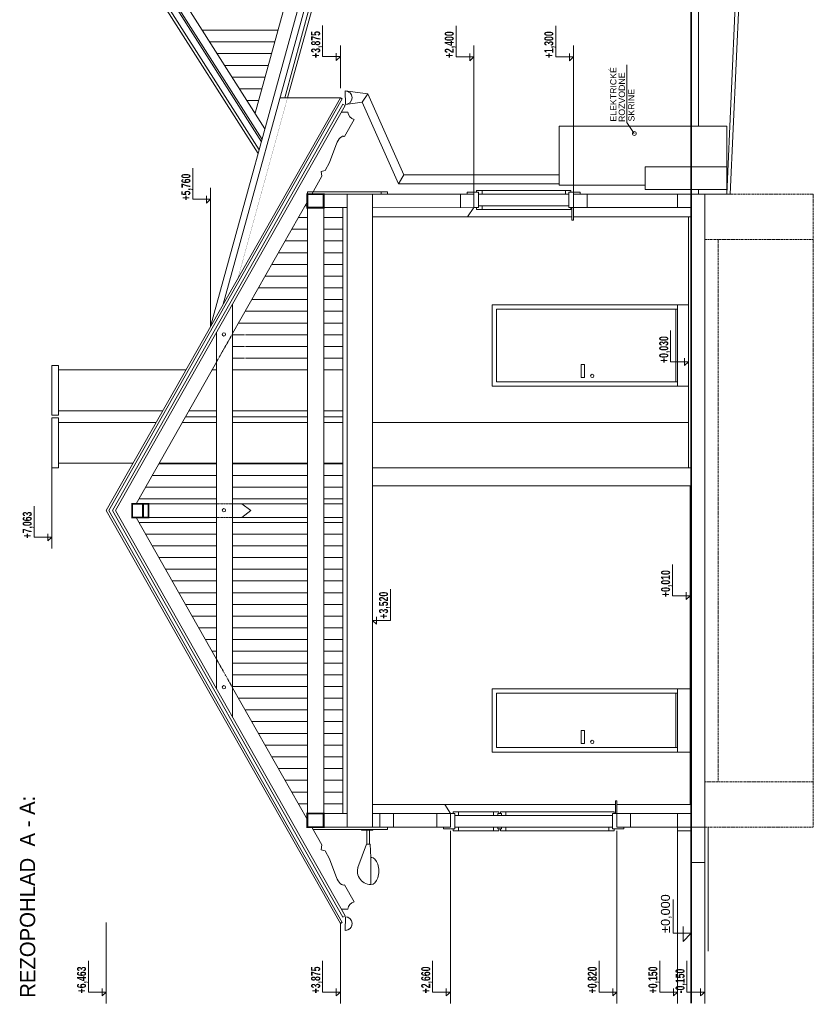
# Model space of a CAD drawing. Header units: millimetres. Extents: x -304119 to 197109, y 7818 to 249585.
# Tile 41 of 42: x 188340 to 197109, y 111395 to 122270. Entities that reach past the tile are written whole.
import ezdxf
from ezdxf.enums import TextEntityAlignment as Align

# ---------------------------------------------------------------- set-up
doc = ezdxf.new("R2010")
doc.units = ezdxf.units.MM
for name, pattern in [('ACAD_ISO12W100', [22, 12, -3, 0.5, -3, 0.5, -3]), ('DASHDOT', [25.4, 12.7, -6.35, 0, -6.35]), ('Dashed', [19.05, 12.7, -6.35]), ('DIVIDE', [31.75, 12.7, -6.35, 0, -6.35, 0, -6.35])]:
    doc.linetypes.add(name, pattern=pattern)
for name, color, linetype, lineweight in [('AE_JESTVUJUCE STRECHA KLIEŠTINA', 252, 'DIVIDE', 5), ('AE_JESTVUJUCE STRECHA KOMIN', 252, 'Continuous', 5), ('AE_JESTVUJUCE STRECHA KROKVA', 252, 'DASHDOT', 5), ('AE_JESTVUJUCE STRECHA OKAPY', 252, 'Continuous', 5), ('AE_JESTVUJUCE STRECHA POMURNICE', 252, 'Continuous', 5), ('AE_JESTVUJUCE STRECHA STLPIKY', 252, 'Continuous', 5), ('AE_JESTVUJUCE STRECHA VAZNICE stredove', 252, 'DASHDOT', 5), ('AE_JESTVUJUCE_Elektroinstalacia', 252, 'Continuous', 5), ('AE_JESTVUJUCE_KOTY', 252, 'Continuous', 5), ('AE_JESTVUJUCE_Okna dvere', 252, 'Continuous', 5), ('AE_JESTVUJUCE_Tenka čiara 1', 252, 'Continuous', 5), ('AE_JESTVUJUCE_Tenka čiara 2', 252, 'Continuous', 5), ('AE_JESTVUJUCE_Tenka čiarkovana', 252, 'Dashed', 5), ('AE_JESTVUJUCE_Šrafy', 252, 'Continuous', 5), ('Level 1', 252, 'Continuous', 5), ('PREKLAD', 252, 'ACAD_ISO12W100', 5)]:
    doc.layers.add(name, color=color, linetype=linetype, lineweight=lineweight)
doc.styles.add('ARIAL', font='arial.ttf')
doc.styles.add('Style-T01010', font='T01010.shx')
doc.styles.add('STYLE2', font='romans.shx', dxfattribs={"width": 0.6})

msp = doc.modelspace()

# ---------------------------------------------------------------- linework, layer by layer
at = {"color": 252, "lineweight": 5, "ltscale": 0.9}
for p, q in [((196152.24326, 120344.15681), (196436.11946, 126543.65681)), ((192404.44034, 120369.15681), (191581.44054, 120369.15681)), ((192404.44034, 120344.15681), (192404.44034, 120369.15681)), ((193284.44034, 120344.15681), (192404.44034, 120344.15681)), ((193359.39307, 120344.15681), (193359.44034, 120344.15681)), ((194459.44034, 120344.15681), (196192.28517, 120344.15681)), ((193288.2444, 120094.15681), (193359.39307, 120194.22764)), ((192239.44034, 120094.15681), (193288.2444, 120094.15681)), ((192239.44034, 117321.65681), (192239.44034, 120094.15681)), ((194459.44034, 120094.15681), (195729.44034, 120094.15681)), ((195729.44034, 117321.65681), (195729.44034, 120094.15681)), ((192239.44034, 117321.65681), (195729.44034, 117321.65681)), ((192239.44034, 113601.65681), (192239.44034, 117121.65681)), ((192239.44034, 117121.65681), (195749.44034, 117121.65681)), ((195749.44034, 113601.65681), (195749.44034, 117121.65681)), ((192239.44034, 113601.65681), (193038.41211, 113601.65681)), ((193099.44034, 113501.65681), (193038.41211, 113601.65681)), ((194939.44034, 113601.65681), (195749.44034, 113601.65681)), ((191719.44034, 113351.65681), (193099.44034, 113351.65681)), ((194939.44034, 113351.65681), (195609.44034, 113351.65681)), ((195609.44034, 113351.65681), (195609.44034, 113311.65681)), ((195609.44034, 113311.65681), (195759.44034, 113311.65681)), ((195759.44034, 113311.65681), (195759.44034, 112961.65681)), ((195759.44034, 112961.65681), (195909.44034, 112961.65681)), ((195909.44034, 111982.41771), (195909.44034, 112961.65681))]:
    msp.add_line(p, q, dxfattribs=at)
for points in [[(191581.44054, 120369.15681), (191519.44034, 120369.15681), (191519.44034, 120193.65681), (191909.44034, 120194.15681), (191909.44034, 113501.65681), (191519.44034, 113501.65681), (191519.44034, 113351.65681), (191719.44034, 113351.65681)], [(193359.44034, 120194.22767), (193359.39307, 120344.15681), (193284.44034, 120344.22767)], [(194459.44034, 120094.15681), (194459.44034, 120344.15681)], [(194939.44034, 113351.65681), (194939.44034, 113601.65681)], [(193099.44034, 113351.65681), (193099.44034, 113501.58596)]]:
    msp.add_lwpolyline(points, dxfattribs=at)
msp.add_lwpolyline([(189763.481, 116772.65681), (189763.481, 116922.65681), (189583.481, 116922.65681), (189583.481, 116772.65681)], close=True, dxfattribs=at)
at = {"layer": 'AE_JESTVUJUCE STRECHA KLIEŠTINA', "color": 252, "linetype": 'Continuous', "lineweight": 5, "ltscale": 0.9, "const_width": 1}
msp.add_lwpolyline([(190513.481, 114884.25196), (190693.481, 114566.99328), (190693.481, 119128.32035), (190513.481, 118811.06167)], close=True, dxfattribs=at)
at = {"layer": 'AE_JESTVUJUCE STRECHA KOMIN', "color": 252, "lineweight": 5, "ltscale": 0.9, "const_width": 3}
for points in [[(188771.04647, 117951.65681), (189922.41232, 117951.65681), (190177.72448, 118401.65681), (188771.04647, 118401.65681)], [(190513.481, 117951.65681), (190513.481, 118401.65681), (190465.15902, 118401.65681), (190209.84685, 117951.65681)], [(190693.481, 117951.65681), (191519.44034, 117951.65681), (191519.44034, 118401.65681), (190693.481, 118401.65681)], [(191699.44034, 117951.65681), (191909.44034, 117951.65681), (191909.44034, 118401.65681), (191699.44034, 118401.65681)], [(188771.04647, 117371.65681), (188771.04647, 117821.65681), (189848.65547, 117821.65681), (189593.3433, 117371.65681)], [(189880.77784, 117371.65681), (190136.09, 117821.65681), (190513.481, 117821.65681), (190513.481, 117371.65681)], [(190693.481, 117371.65681), (190693.481, 117821.65681), (191519.44034, 117821.65681), (191519.44034, 117371.65681)], [(191699.44034, 117371.65681), (191699.44034, 117821.65681), (191909.44034, 117821.65681), (191909.44034, 117371.65681)]]:
    msp.add_lwpolyline(points, close=True, dxfattribs=at)
at = {"layer": 'AE_JESTVUJUCE STRECHA KROKVA', "color": 252, "linetype": 'Continuous', "lineweight": 5, "ltscale": 0.9, "const_width": 2}
for points in [[(190451.75954, 118884.65681), (190751.33716, 119412.67681), (191300.0491, 121408.01884), (191563.09166, 122364.54964), (191547.95003, 122364.54964), (191547.95003, 122424.54964), (191547.95003, 122484.54964), (191596.09123, 122484.54964), (192654.58197, 126333.65681), (192639.44034, 126333.65681), (192639.44034, 126391.73773), (192639.44034, 126453.65681), (192687.58154, 126453.65681), (193001.88317, 127596.58665), (192972.95698, 127604.54125), (192921.10086, 127604.54125), (192930.73823, 127639.5867), (192863.24379, 127658.14743)], [(190985.84493, 120831.1539), (191050.2484, 121065.35138), (190276.10702, 122283.00681), (189538.20764, 123443.65681), (189490.52535, 123443.65681), (189490.52535, 123518.65681), (189277.22757, 123518.65681)]]:
    msp.add_lwpolyline(points, close=True, dxfattribs=at)
for points in [[(189583.481, 116847.65681), (189583.481, 116922.65681), (189626.03303, 116922.65681), (190513.481, 118486.82665), (190693.481, 118804.08532), (191520.42637, 120261.6164), (191520.42637, 120343.65681), (191567.2992, 120344.23202), (191678.82624, 120540.8038), (191671.36942, 120594.47361), (191715.83643, 120606.03605), (191763.37381, 120692.79502), (191840.16077, 120900.27237, -0.2910546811), (191927.65167, 120979.37061), (192034.59071, 121167.85583, -0.2971453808), (191966.32239, 121249.09282), (191896.72326, 121249.09282), (190693.481, 119128.32035), (190513.481, 118811.06167), (189399.5229, 116847.65681)], [(191896.72326, 112446.22081), (191966.32239, 112446.22081, -0.2971453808), (192034.59071, 112527.4578), (191927.65167, 112715.94302, -0.3705513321), (191843.49464, 112786.03319), (191763.37381, 113002.51861), (191715.83643, 113089.27758), (191671.36942, 113100.84002), (191678.82624, 113154.50983), (191567.2992, 113351.08161), (191519.44034, 113351.65681), (191519.44034, 113435.43516), (190693.481, 114891.22831), (190513.481, 115208.48698), (189626.03303, 116772.65681), (189583.481, 116772.65681), (189583.481, 116847.65681), (189399.5229, 116847.65681), (190513.481, 114884.25196), (190693.481, 114566.99328)]]:
    msp.add_lwpolyline(points, format="xyb", close=True, dxfattribs=at)
at = {"layer": 'AE_JESTVUJUCE STRECHA OKAPY', "color": 252, "lineweight": 5, "ltscale": 0.9, "const_width": 5}
for points in [[(191938.75905, 121333.73714, 0.9999155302), (191936.95706, 121483.66776)], [(191936.95732, 112211.66753, 1.000287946), (191938.7595, 112361.61337)]]:
    msp.add_lwpolyline(points, format="xyb", dxfattribs=at)
at = {"layer": 'AE_JESTVUJUCE STRECHA OKAPY', "color": 252, "lineweight": 5, "ltscale": 0.9}
for points in [[(191938.75905, 121333.73714), (191936.95706, 121483.66776, -0.4177382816), (192012.82239, 121408.68797, -0.4109731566)], [(191936.95732, 112211.66753), (191938.7595, 112361.61337, -0.4109036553), (192012.85841, 112286.64045, -0.417937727)]]:
    msp.add_lwpolyline(points, format="xyb", close=True, dxfattribs=at)
for points in [[(191939.25648, 121333.74481), (192126.26517, 121358.67318), (192188.40409, 121452.02875), (191936.95706, 121483.66776)], [(192188.40409, 121452.02875), (192126.26517, 121358.67318), (192524.51713, 120456.37496), (192583.72336, 120556.37496)], [(192524.51713, 120456.37496), (194302.24326, 120456.37496), (194302.24326, 120556.37496), (192583.72336, 120556.37496)]]:
    msp.add_lwpolyline(points, close=True, dxfattribs=at)
at = {"layer": 'AE_JESTVUJUCE STRECHA POMURNICE', "color": 252, "lineweight": 5, "ltscale": 0.9}
for points, const_width in [([(191519.44034, 120193.65681), (191699.44034, 120193.65681), (191699.44034, 120343.65681), (191519.44034, 120343.65681)], 20), ([(191699.44034, 113500.71967), (191699.44034, 120194.15681), (191519.44034, 120193.65681), (191519.44034, 113501.65681)], 1), ([(191519.44034, 113351.65681), (191699.44034, 113351.65681), (191699.44034, 113501.65681), (191519.44034, 113501.65681)], 20)]:
    msp.add_lwpolyline(points, close=True, dxfattribs=dict(at, const_width=const_width))
at = {"layer": 'AE_JESTVUJUCE STRECHA STLPIKY', "color": 252, "lineweight": 5, "const_width": 5}
msp.add_lwpolyline([(191519.44034, 116772.65681), (189763.481, 116772.65681), (189763.481, 116922.65681), (191519.44034, 116922.65681), (191519.44034, 116772.65681), (190793.481, 116772.65681), (190893.481, 116847.65681), (190793.481, 116922.65681)], dxfattribs=at)
msp.add_lwpolyline([(191909.44034, 116772.65681), (191909.44034, 116922.65681), (191699.44034, 116922.65681), (191699.44034, 116772.65681)], close=True, dxfattribs=at)
at = {"layer": 'AE_JESTVUJUCE STRECHA VAZNICE stredove', "color": 252, "linetype": 'Continuous', "lineweight": 5, "ltscale": 0.9, "const_width": 20}
for points in [[(189583.481, 116772.65681), (189763.481, 116772.65681), (189763.481, 116922.65681), (189583.481, 116922.65681)], [(189583.481, 116772.65681), (189703.481, 116772.65681), (189703.481, 116922.65681), (189583.481, 116922.65681)]]:
    msp.add_lwpolyline(points, close=True, dxfattribs=at)
at = {"layer": 'AE_JESTVUJUCE_Elektroinstalacia', "color": 252, "lineweight": 5, "ltscale": 0.9}
for p, q in [((195049.75682, 121134.62085), (195049.75682, 121771.51544)), ((196152.24326, 121094.15681), (194302.24326, 121094.15681)), ((194302.24326, 121094.15681), (194302.24326, 120444.15681)), ((195131.58446, 121013.39471), (195049.75682, 121134.62085)), ((196152.24326, 120344.15681), (196152.24326, 121094.15681)), ((195252.24326, 120644.15681), (195252.24326, 120394.15681)), ((195252.24326, 120644.15681), (196152.24326, 120644.15681)), ((195252.24326, 120444.15681), (194302.24326, 120444.15681)), ((195252.24326, 120394.15681), (196152.24326, 120394.15681)), ((192177.56253, 113161.81776), (192177.56253, 113317.65188)), ((192206.68042, 113161.81776), (192206.68042, 113317.65188)), ((192076.20379, 112904.34163), (192172.34362, 113161.81776)), ((192172.34362, 113161.81776), (192214.37121, 113161.81776)), ((192221.59071, 113017.42761), (192214.37121, 113161.81776)), ((192221.59071, 113017.42761), (192221.59071, 112717.42761))]:
    msp.add_line(p, q, dxfattribs=at)
msp.add_lwpolyline([(192115.4866, 113326.65681), (192115.4866, 113317.65188), (192242.48489, 113317.65188), (192242.48489, 113326.65681)], close=True, dxfattribs=at)
msp.add_circle((195131.58446, 121013.39471), 21.18806, dxfattribs=at)
msp.add_arc((192221.59071, 112867.42761), 150, 153.29588561, 270, dxfattribs=at)
at = {"layer": 'AE_JESTVUJUCE_Elektroinstalacia', "color": 252, "lineweight": 5, "ltscale": 0.9, "extrusion": (0, 0, -1)}
for end_param in [3.593415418, 6.2831853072]:
    msp.add_ellipse((192221.59071, 112867.42761), major_axis=(0, -150), ratio=0.5867902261, start_param=3.1415926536, end_param=end_param, dxfattribs=at)
at = {"layer": 'AE_JESTVUJUCE_KOTY', "color": 252, "lineweight": 5, "ltscale": 100}
for p, q in [((191686.61435, 121861.90356), (191686.61435, 122205.91398)), ((193162.63954, 121859.28995), (193162.63954, 122203.30038)), ((194262.63954, 121859.28995), (194262.63954, 122203.30038)), ((191883.41515, 121986.90356), (191883.41515, 121736.90356)), ((193359.44034, 121984.28995), (193359.44034, 121734.28995)), ((194459.44034, 121984.28995), (194459.44034, 121734.28995)), ((191883.41515, 121861.90356), (191686.61435, 121861.90356)), ((191838.36091, 121820.00819), (191838.36091, 121899.93851)), ((191883.41515, 121861.90356), (191838.36091, 121820.00819)), ((193359.44034, 121859.28995), (193162.63954, 121859.28995)), ((193314.3861, 121817.39458), (193314.3861, 121897.3249)), ((193359.44034, 121859.28995), (193314.3861, 121817.39458)), ((194459.44034, 121859.28995), (194262.63954, 121859.28995)), ((194414.3861, 121817.39458), (194414.3861, 121897.3249)), ((194459.44034, 121859.28995), (194414.3861, 121817.39458)), ((190252.64096, 120287.11209), (190252.64096, 120631.12252)), ((190449.44176, 120412.11209), (190449.44176, 120162.11209)), ((190449.44176, 120287.11209), (190252.64096, 120287.11209)), ((190404.38752, 120245.21672), (190404.38752, 120325.14704)), ((190449.44176, 120287.11209), (190404.38752, 120245.21672)), ((195532.63954, 118492.06433), (195532.63954, 118836.07475)), ((195729.44034, 118617.06433), (195729.44034, 118367.06433)), ((195729.44034, 118492.06433), (195532.63954, 118492.06433)), ((195684.3861, 118450.16895), (195684.3861, 118530.09928)), ((195729.44034, 118492.06433), (195684.3861, 118450.16895)), ((188499.24567, 116554.27402), (188499.24567, 116898.28444)), ((188650.99223, 116512.37865), (188650.99223, 116592.30897)), ((188696.04647, 116679.27402), (188696.04647, 116429.27402)), ((188696.04647, 116554.27402), (188499.24567, 116554.27402)), ((188696.04647, 116554.27402), (188650.99223, 116512.37865)), ((195552.63954, 115907.52859), (195552.63954, 116251.53901)), ((192436.24114, 115635.09785), (192436.24114, 115979.10828)), ((195704.3861, 115865.63322), (195704.3861, 115945.56354)), ((195749.44034, 116032.52859), (195749.44034, 115782.52859)), ((195749.44034, 115907.52859), (195552.63954, 115907.52859)), ((195749.44034, 115907.52859), (195704.3861, 115865.63322)), ((192239.44034, 115760.09785), (192239.44034, 115510.09785)), ((192239.44034, 115635.09785), (192436.24114, 115635.09785)), ((192239.44034, 115635.09785), (192284.49458, 115593.20248)), ((192284.49458, 115593.20248), (192284.49458, 115673.1328)), ((189099.24567, 111529.75862), (189099.24567, 111873.76904)), ((191686.61435, 111529.75862), (191686.61435, 111873.76904)), ((192902.63954, 111529.75862), (192902.63954, 111873.76904)), ((194742.63954, 111529.75862), (194742.63954, 111873.76904)), ((195412.63954, 111529.75862), (195412.63954, 111873.76904)), ((195712.63954, 111529.75862), (195712.63954, 111873.76904)), ((189296.04647, 111654.75862), (189296.04647, 111404.75862)), ((191883.41515, 111654.75862), (191883.41515, 111404.75862)), ((193099.44034, 111654.75862), (193099.44034, 111404.75862)), ((194939.44034, 111654.75862), (194939.44034, 111404.75862)), ((195609.44034, 111654.75862), (195609.44034, 111404.75862)), ((195909.44034, 111654.75862), (195909.44034, 111404.75862)), ((189296.04647, 111529.75862), (189099.24567, 111529.75862)), ((189250.99223, 111487.86324), (189250.99223, 111567.79357)), ((189296.04647, 111529.75862), (189250.99223, 111487.86324)), ((191883.41515, 111529.75862), (191686.61435, 111529.75862)), ((191838.36091, 111487.86324), (191838.36091, 111567.79357)), ((191883.41515, 111529.75862), (191838.36091, 111487.86324)), ((193099.44034, 111529.75862), (192902.63954, 111529.75862)), ((193054.3861, 111487.86324), (193054.3861, 111567.79357)), ((193099.44034, 111529.75862), (193054.3861, 111487.86324)), ((194939.44034, 111529.75862), (194742.63954, 111529.75862)), ((194894.3861, 111487.86324), (194894.3861, 111567.79357)), ((194939.44034, 111529.75862), (194894.3861, 111487.86324)), ((195609.44034, 111529.75862), (195412.63954, 111529.75862)), ((195564.3861, 111487.86324), (195564.3861, 111567.79357)), ((195609.44034, 111529.75862), (195564.3861, 111487.86324)), ((195909.44034, 111529.75862), (195712.63954, 111529.75862)), ((195864.3861, 111487.86324), (195864.3861, 111567.79357)), ((195909.44034, 111529.75862), (195864.3861, 111487.86324))]:
    msp.add_line(p, q, dxfattribs=at)
at = {"layer": 'AE_JESTVUJUCE_KOTY', "color": 252, "linetype": 'DASHDOT', "lineweight": 5, "ltscale": 3, "const_width": 20}
msp.add_lwpolyline([(195759.44034, 131171.87119), (195759.44034, 111404.75862)], dxfattribs=at)
at = {"layer": 'AE_JESTVUJUCE_KOTY', "color": 252, "linetype": 'Dashed', "lineweight": 5, "ltscale": 0.5}
for points in [[(191883.41515, 121514.28995), (191883.41515, 121736.90356)], [(193359.44034, 120344.15681), (193359.44034, 121734.28995)], [(194459.44034, 120344.15681), (194459.44034, 121734.28995)], [(190449.44176, 118880.57161), (190449.44176, 120162.11209)], [(188696.04647, 117321.65681), (188696.04647, 116429.27402)], [(193099.44034, 113311.65681), (193099.44034, 111404.75862)], [(194939.44034, 113311.65681), (194939.44034, 111404.75862)], [(195609.44034, 113311.65681), (195609.44034, 111404.75862)], [(189296.04647, 112297.14141), (189296.04647, 111404.75862)], [(191883.41515, 112297.14141), (191883.41515, 111404.75862)], [(195909.44034, 112229.71116), (195909.44034, 111404.75862)]]:
    msp.add_lwpolyline(points, dxfattribs=at)
at = {"layer": 'AE_JESTVUJUCE_Okna dvere', "color": 252, "lineweight": 5, "ltscale": 0.9}
for p, q in [((193284.44034, 120344.22767), (193284.44034, 120364.22767)), ((193284.44034, 120364.22767), (193389.44034, 120364.22767)), ((193389.44034, 120364.22767), (193389.44034, 120384.22767)), ((193389.44034, 120384.22767), (194429.44034, 120384.15681)), ((193409.44034, 120364.22767), (193389.44034, 120364.22767)), ((193409.44034, 120344.22767), (193409.44034, 120364.22767)), ((194409.44034, 120344.15681), (193409.44034, 120344.22767)), ((193409.44034, 120344.22767), (193409.44034, 120194.22767)), ((193449.44034, 120344.22767), (193449.44034, 120384.22767)), ((194369.44034, 120344.15681), (194369.44034, 120384.15681)), ((194409.44034, 120344.15681), (194409.44034, 120364.15681)), ((194409.44034, 120364.15681), (194429.44034, 120364.15681)), ((194409.44034, 120344.15681), (194409.44034, 120194.15681)), ((194429.44034, 120364.15681), (194429.44034, 120384.15681)), ((194429.44034, 120364.15681), (194534.44034, 120364.15681)), ((194534.44034, 120344.15681), (194534.44034, 120364.15681)), ((193359.44034, 120194.22767), (193409.44034, 120194.22767)), ((193389.44034, 120194.22767), (193389.44034, 120174.22767)), ((193389.44034, 120174.22767), (194429.44034, 120174.15681)), ((193409.44034, 120214.22767), (194409.44034, 120214.15681)), ((193449.44034, 120174.22767), (193449.44034, 120214.22767)), ((194409.44034, 120194.15681), (194459.44034, 120194.15681)), ((194429.44034, 120194.15681), (194429.44034, 120174.15681)), ((194442.63706, 120194.15681), (194442.63706, 120054.22767)), ((194459.44034, 120094.15681), (194459.44034, 120054.22767)), ((194442.63706, 120054.22767), (194459.44034, 120054.22767)), ((194922.63706, 113501.65681), (194922.63706, 113641.58596)), ((194922.63706, 113641.58596), (194939.44034, 113641.58596)), ((194939.44034, 113601.65681), (194939.44034, 113641.58596)), ((193099.44034, 113501.65681), (193149.44034, 113501.65681)), ((193129.44034, 113501.65681), (193129.44034, 113521.65681)), ((193129.44034, 113521.65681), (193634.99676, 113521.65681)), ((193149.44034, 113351.65681), (193149.44034, 113501.65681)), ((193149.44034, 113481.65681), (194889.44034, 113481.65681)), ((193189.44034, 113521.65681), (193189.44034, 113481.65681)), ((193574.99676, 113481.65681), (193574.99676, 113521.65681)), ((193663.44034, 113501.65681), (193623.44034, 113501.65681)), ((193623.44034, 113501.65681), (193623.44034, 113481.65681)), ((193634.99676, 113501.65681), (193634.99676, 113521.65681)), ((193651.88392, 113501.65681), (193651.88392, 113521.65681)), ((193651.88392, 113521.65681), (194909.44034, 113521.65681)), ((193663.44034, 113501.65681), (193663.44034, 113481.65681)), ((193711.88392, 113481.65681), (193711.88392, 113521.65681)), ((194889.44034, 113351.65681), (194889.44034, 113501.65681)), ((194889.44034, 113501.65681), (194939.44034, 113501.65681)), ((194909.44034, 113501.65681), (194909.44034, 113521.65681)), ((193024.44034, 113351.65681), (193024.44034, 113331.65681)), ((193024.44034, 113331.65681), (193129.44034, 113331.65681)), ((193129.44034, 113331.65681), (193129.44034, 113311.65681)), ((193149.44034, 113331.65681), (193129.44034, 113331.65681)), ((194889.44034, 113351.65681), (193149.44034, 113351.65681)), ((193149.44034, 113351.65681), (193149.44034, 113331.65681)), ((193189.44034, 113351.65681), (193189.44034, 113311.65681)), ((193574.99676, 113351.65681), (193574.99676, 113311.65681)), ((193623.44034, 113331.65681), (193623.44034, 113351.65681)), ((193663.44034, 113331.65681), (193623.44034, 113331.65681)), ((193634.99676, 113331.65681), (193634.99676, 113311.65681)), ((193651.88392, 113331.65681), (193651.88392, 113311.65681)), ((193663.44034, 113331.65681), (193663.44034, 113351.65681)), ((193711.88392, 113351.65681), (193711.88392, 113311.65681)), ((194849.44034, 113351.65681), (194849.44034, 113311.65681)), ((194889.44034, 113351.65681), (194889.44034, 113331.65681)), ((194889.44034, 113331.65681), (194909.44034, 113331.65681)), ((194909.44034, 113331.65681), (194909.44034, 113311.65681)), ((194909.44034, 113331.65681), (195014.44034, 113331.65681)), ((195014.44034, 113351.65681), (195014.44034, 113331.65681)), ((193129.44034, 113311.65681), (193634.99676, 113311.65681)), ((193651.88392, 113311.65681), (194909.44034, 113311.65681))]:
    msp.add_line(p, q, dxfattribs=at)
at = {"layer": 'AE_JESTVUJUCE_Tenka čiara 1', "color": 252, "lineweight": 5, "ltscale": 0.9}
for p, q in [((191194.00139, 122153.80681), (190358.24772, 122153.80681)), ((191158.4306, 122024.45681), (190440.48378, 122024.45681)), ((191122.85981, 121895.10681), (190522.71984, 121895.10681)), ((191087.28902, 121765.75681), (190604.9559, 121765.75681)), ((191051.71824, 121636.40681), (190687.19196, 121636.40681)), ((191016.14745, 121507.05681), (190769.42803, 121507.05681)), ((190980.57666, 121377.70681), (190851.66409, 121377.70681)), ((190945.00587, 121248.35681), (190933.90015, 121248.35681)), ((191699.44034, 120343.65681), (192404.44034, 120344.15681)), ((192334.44034, 120344.15681), (192334.44034, 120369.15681)), ((191493.78337, 120214.65681), (191519.44034, 120214.65681)), ((191420.3102, 120085.15681), (191424.57332, 120085.15681)), ((191420.3102, 120085.15681), (191519.44034, 120085.15681)), ((191699.76461, 120085.15681), (191909.44034, 120085.15681)), ((191346.83703, 119955.65681), (191519.44034, 119955.65681)), ((191699.44034, 119955.65681), (191909.44034, 119955.65681)), ((191273.36386, 119826.15681), (191519.44034, 119826.15681)), ((191699.44034, 119826.15681), (191909.44034, 119826.15681)), ((191199.89069, 119696.65681), (191519.44034, 119696.65681)), ((191699.44034, 119696.65681), (191909.44034, 119696.65681)), ((191126.41753, 119567.15681), (191519.44034, 119567.15681)), ((191699.44034, 119567.15681), (191909.44034, 119567.15681)), ((191052.94436, 119437.65681), (191519.44034, 119437.65681)), ((191699.44034, 119437.65681), (191909.44034, 119437.65681)), ((190979.47119, 119308.15681), (191519.44034, 119308.15681)), ((191699.44034, 119308.15681), (191909.44034, 119308.15681)), ((190905.99802, 119178.65681), (191519.44034, 119178.65681)), ((191699.44034, 119178.65681), (191909.44034, 119178.65681)), ((190832.52486, 119049.15681), (191519.44034, 119049.15681)), ((191699.44034, 119049.15681), (191909.44034, 119049.15681)), ((190759.05169, 118919.65681), (191519.44034, 118919.65681)), ((191699.44034, 118919.65681), (191909.44034, 118919.65681)), ((190693.481, 118790.15681), (190825.68554, 118790.15681)), ((190835.68554, 118790.15681), (191519.44034, 118790.15681)), ((191699.44034, 118790.15681), (191909.44034, 118790.15681)), ((190693.481, 118660.65681), (190825.68554, 118660.65681)), ((190835.68554, 118660.65681), (191519.44034, 118660.65681)), ((191699.44034, 118660.65681), (191909.44034, 118660.65681)), ((190693.481, 118531.15681), (190825.68554, 118531.15681)), ((190835.68554, 118531.15681), (191519.44034, 118531.15681)), ((191699.44034, 118531.15681), (191909.44034, 118531.15681)), ((190465.15902, 118401.65681), (190513.481, 118401.65681)), ((190693.481, 118401.65681), (190825.68554, 118401.65681)), ((190835.68554, 118401.65681), (191519.44034, 118401.65681)), ((191699.44034, 118401.65681), (191909.44034, 118401.65681)), ((190171.26635, 117883.65681), (190513.481, 117883.65681)), ((190693.481, 117883.65681), (191519.44034, 117883.65681)), ((191699.44034, 117883.65681), (191909.44034, 117883.65681)), ((189877.37368, 117365.65681), (190513.481, 117365.65681)), ((190693.481, 117365.65681), (191519.44034, 117365.65681)), ((191699.44034, 117365.65681), (191909.44034, 117365.65681)), ((189803.90051, 117236.15681), (190513.481, 117236.15681)), ((190693.481, 117236.15681), (191519.44034, 117236.15681)), ((191699.44034, 117236.15681), (191909.44034, 117236.15681)), ((189730.42734, 117106.65681), (190513.481, 117106.65681)), ((190693.481, 117106.65681), (191519.44034, 117106.65681)), ((191699.44034, 117106.65681), (191909.44034, 117106.65681)), ((189656.95417, 116977.15681), (190513.481, 116977.15681)), ((190693.481, 116977.15681), (191519.44034, 116977.15681)), ((191699.44034, 116977.15681), (191909.44034, 116977.15681)), ((189656.95417, 116718.15681), (190513.481, 116718.15681)), ((190693.481, 116718.15681), (191519.44034, 116718.15681)), ((191699.44034, 116718.15681), (191909.44034, 116718.15681)), ((189730.42734, 116588.65681), (190513.481, 116588.65681)), ((190693.481, 116588.65681), (191519.44034, 116588.65681)), ((191699.44034, 116588.65681), (191909.44034, 116588.65681)), ((189803.90051, 116459.15681), (190513.481, 116459.15681)), ((190693.481, 116459.15681), (191519.44034, 116459.15681)), ((191699.44034, 116459.15681), (191909.44034, 116459.15681)), ((189877.37368, 116329.65681), (190513.481, 116329.65681)), ((190693.481, 116329.65681), (191519.44034, 116329.65681)), ((191699.44034, 116329.65681), (191909.44034, 116329.65681)), ((189950.84684, 116200.15681), (190513.481, 116200.15681)), ((190693.481, 116200.15681), (191519.44034, 116200.15681)), ((191699.44034, 116200.15681), (191909.44034, 116200.15681)), ((190024.32001, 116070.65681), (190513.481, 116070.65681)), ((190693.481, 116070.65681), (191519.44034, 116070.65681)), ((191699.44034, 116070.65681), (191909.44034, 116070.65681)), ((190097.79318, 115941.15681), (190513.481, 115941.15681)), ((190693.481, 115941.15681), (191519.44034, 115941.15681)), ((191699.44034, 115941.15681), (191909.44034, 115941.15681)), ((190171.26635, 115811.65681), (190513.481, 115811.65681)), ((190693.481, 115811.65681), (191519.44034, 115811.65681)), ((191699.44034, 115811.65681), (191909.44034, 115811.65681)), ((190244.73951, 115682.15681), (190513.481, 115682.15681)), ((190693.481, 115682.15681), (191519.44034, 115682.15681)), ((191699.44034, 115682.15681), (191909.44034, 115682.15681)), ((190318.21268, 115552.65681), (190513.481, 115552.65681)), ((190693.481, 115552.65681), (191519.44034, 115552.65681)), ((191699.44034, 115552.65681), (191909.44034, 115552.65681)), ((190391.68585, 115423.15681), (190513.481, 115423.15681)), ((190693.481, 115423.15681), (191519.44034, 115423.15681)), ((191699.44034, 115423.15681), (191909.44034, 115423.15681)), ((190465.15902, 115293.65681), (190513.481, 115293.65681)), ((190693.481, 115293.65681), (191519.44034, 115293.65681)), ((191699.44034, 115293.65681), (191909.44034, 115293.65681)), ((190693.481, 115164.15681), (191519.44034, 115164.15681)), ((191699.44034, 115164.15681), (191909.44034, 115164.15681)), ((190693.481, 115034.65681), (191519.44034, 115034.65681)), ((191699.44034, 115034.65681), (191909.44034, 115034.65681)), ((190693.481, 114905.15681), (191519.44034, 114905.15681)), ((191699.44034, 114905.15681), (191909.44034, 114905.15681)), ((190759.05169, 114775.65681), (191519.44034, 114775.65681)), ((191699.44034, 114775.65681), (191909.44034, 114775.65681)), ((190832.52486, 114646.15681), (191519.44034, 114646.15681)), ((191699.44034, 114646.15681), (191909.44034, 114646.15681)), ((190905.99802, 114516.65681), (191519.44034, 114516.65681)), ((191699.44034, 114516.65681), (191909.44034, 114516.65681)), ((190979.47119, 114387.15681), (191519.44034, 114387.15681)), ((191699.44034, 114387.15681), (191909.44034, 114387.15681)), ((191052.94436, 114257.65681), (191519.44034, 114257.65681)), ((191699.44034, 114257.65681), (191909.44034, 114257.65681)), ((191126.41753, 114128.15681), (191519.44034, 114128.15681)), ((191699.44034, 114128.15681), (191909.44034, 114128.15681)), ((191199.89069, 113998.65681), (191519.44034, 113998.65681)), ((191699.44034, 113998.65681), (191909.44034, 113998.65681)), ((191273.36386, 113869.15681), (191519.44034, 113869.15681)), ((191699.44034, 113869.15681), (191909.44034, 113869.15681)), ((191346.83703, 113739.65681), (191519.44034, 113739.65681)), ((191699.44034, 113739.65681), (191909.44034, 113739.65681)), ((191420.3102, 113610.15681), (191519.44034, 113610.15681)), ((191699.44034, 113610.15681), (191909.44034, 113610.15681)), ((191581.15686, 113326.65681), (192404.44034, 113326.65681)), ((192404.44034, 113326.65681), (192404.44034, 113351.65681))]:
    msp.add_line(p, q, dxfattribs=at)
at = {"layer": 'AE_JESTVUJUCE_Tenka čiara 2', "color": 252, "lineweight": 5, "ltscale": 0.9}
for p, q in [((190449.44176, 118880.57161), (192863.24379, 127658.14743)), ((190590.32628, 119128.88737), (192930.73823, 127639.5867)), ((190941.65259, 121236.16291), (192483.69341, 126843.65681)), ((196192.28517, 120344.15681), (196476.07759, 126541.82712)), ((195839.44034, 126149.50265), (195839.44034, 121094.15681)), ((190975.11102, 120792.12098), (189241.67794, 123518.65681)), ((190985.84493, 120831.1539), (189277.22757, 123518.65681)), ((191010.89072, 120922.2307), (189360.17671, 123518.65681)), ((191018.04666, 120948.25264), (189383.87646, 123518.65681)), ((191050.2484, 121065.35138), (189538.20764, 123443.65681)), ((191268.93543, 121408.01884), (191547.95003, 122422.63056)), ((191300.0491, 121408.01884), (191563.09166, 122364.54964)), ((191938.75976, 121333.6786), (191936.95706, 121483.66776)), ((191937.85841, 121483.67318), (192188.40409, 121452.02875)), ((189296.04647, 116847.65681), (191883.41515, 121408.01884)), ((189324.78992, 116847.65681), (191905.15923, 121395.68211)), ((191883.41515, 121408.01884), (191217.0793, 121408.01884)), ((191883.41515, 121408.01884), (191905.15923, 121395.68211)), ((192126.26517, 121358.67318), (192188.40409, 121452.02875)), ((192188.40409, 121452.02875), (192583.72336, 120556.37496)), ((189365.03076, 116847.65681), (191912.14044, 121337.06042)), ((189399.5229, 116847.65681), (191938.23334, 121322.25634)), ((191938.23334, 121322.25634), (191912.14044, 121337.06042)), ((191938.75976, 121333.6786), (192126.26517, 121358.67318)), ((192126.26517, 121358.67318), (192524.51713, 120456.37496)), ((191966.32239, 121249.09282), (191896.72326, 121249.09282)), ((191927.65167, 120979.37061), (192034.59071, 121167.85583)), ((191843.49464, 120909.28044), (191763.37381, 120692.79502)), ((191715.83643, 120606.03605), (191763.37381, 120692.79502)), ((191567.2992, 120344.23202), (191678.82624, 120540.8038)), ((191715.83643, 120606.03605), (191671.36942, 120594.47361)), ((191678.82624, 120540.8038), (191671.36942, 120594.47361)), ((192583.72336, 120556.37496), (192524.51713, 120456.37496)), ((192583.72336, 120556.37496), (194302.24326, 120556.37496)), ((192524.51713, 120456.37496), (194302.24326, 120456.37496)), ((195839.44034, 120394.15681), (195839.44034, 120344.15681)), ((191519.44034, 120193.65681), (191519.44034, 120343.65681)), ((191699.44034, 120343.65681), (191519.44034, 120343.65681)), ((191699.44034, 120193.65681), (191699.44034, 120343.65681)), ((191959.44034, 120194.15681), (191959.32246, 120343.86145)), ((192239.44034, 120094.15681), (192239.32229, 120344.08192)), ((193209.44034, 120194.15681), (193209.44034, 120344.15681)), ((193359.44034, 120344.15681), (193284.44034, 120344.15681)), ((193359.39307, 120194.22767), (193359.39307, 120344.15681)), ((194459.44034, 120094.15681), (194459.44034, 120344.15681)), ((194609.44034, 120194.15681), (194609.44034, 120344.15681)), ((195609.44034, 120194.15681), (195609.44034, 120344.15681)), ((195759.44034, 113351.65681), (195759.44034, 120344.15681)), ((195909.44034, 119844.15681), (195909.44034, 120344.15681)), ((190693.481, 118804.08532), (191520.42637, 120261.6164)), ((191699.44034, 120193.65681), (191519.44034, 120193.65681)), ((191519.44034, 113501.65681), (191519.44034, 120193.65681)), ((191699.44034, 120194.15681), (191959.44034, 120194.15681)), ((191699.44034, 120194.15681), (191699.44034, 113501.65681)), ((191909.44034, 113501.65681), (191909.44034, 120194.15681)), ((191959.44034, 113351.65681), (191959.44034, 120194.15681)), ((193359.44034, 120194.22767), (192239.39332, 120193.69862)), ((194459.44034, 120194.15681), (195609.44034, 120194.15681)), ((195609.44034, 120194.15681), (195759.44034, 120194.15681)), ((193288.2444, 120094.15681), (194442.63706, 120094.15681)), ((195729.44034, 120094.15681), (195759.44034, 120094.15681)), ((195909.44034, 113351.65681), (195909.44034, 119844.15681)), ((190693.481, 119128.32035), (190693.481, 114566.99328)), ((193559.44034, 119121.65681), (195609.44034, 119121.65681)), ((193559.44034, 118221.65681), (193559.44034, 119121.65681)), ((193609.44034, 118271.65681), (193609.44034, 119071.65681)), ((193609.44034, 119071.65681), (195609.44034, 119071.65681)), ((195591.79718, 118271.65681), (195591.79718, 119071.65681)), ((190513.481, 118811.06167), (190513.481, 114884.25196)), ((188696.04647, 117901.65681), (188696.04647, 118451.65681)), ((188771.04647, 118451.65681), (188696.04647, 118451.65681)), ((188771.04647, 117901.65681), (188771.04647, 118451.65681)), ((189626.03303, 116922.65681), (190513.481, 118486.82665)), ((190177.72448, 118401.65681), (188771.04647, 118401.65681)), ((190513.481, 118401.65681), (190465.15902, 118401.65681)), ((191519.44034, 118401.65681), (190693.481, 118401.65681)), ((191909.44034, 118401.65681), (191699.44034, 118401.65681)), ((193559.44034, 118221.65681), (195609.44034, 118221.65681)), ((193609.44034, 118271.65681), (195609.44034, 118271.65681)), ((188771.04647, 117901.65681), (188696.04647, 117901.65681)), ((189922.41232, 117951.65681), (188771.04647, 117951.65681)), ((190513.481, 117951.65681), (190209.84685, 117951.65681)), ((191519.44034, 117951.65681), (190693.481, 117951.65681)), ((191909.44034, 117951.65681), (191699.44034, 117951.65681)), ((188696.04647, 117321.65681), (188696.04647, 117871.65681)), ((188771.04647, 117871.65681), (188696.04647, 117871.65681)), ((188771.04647, 117321.65681), (188771.04647, 117871.65681)), ((189848.65547, 117821.65681), (188771.04647, 117821.65681)), ((190513.481, 117821.65681), (190136.09, 117821.65681)), ((191519.44034, 117821.65681), (190693.481, 117821.65681)), ((191909.44034, 117821.65681), (191699.44034, 117821.65681)), ((192239.44034, 117821.65681), (195729.44034, 117821.65681)), ((189593.3433, 117371.65681), (188771.04647, 117371.65681)), ((190513.481, 117371.65681), (189880.77784, 117371.65681)), ((191519.44034, 117371.65681), (190693.481, 117371.65681)), ((191909.44034, 117371.65681), (191699.44034, 117371.65681)), ((188771.04647, 117321.65681), (188696.04647, 117321.65681)), ((189583.481, 116772.65681), (189583.481, 116922.65681)), ((189583.481, 116922.65681), (189763.481, 116922.65681)), ((189703.481, 116772.65681), (189703.481, 116922.65681)), ((189763.481, 116922.65681), (189763.481, 116772.65681)), ((189763.481, 116922.65681), (190513.481, 116922.65681)), ((190693.481, 116922.65681), (191519.44034, 116922.65681)), ((190893.481, 116847.65681), (190793.481, 116922.65681)), ((191699.44034, 116922.65681), (191909.44034, 116922.65681)), ((189296.04647, 116847.65681), (191883.41515, 112287.29479)), ((189324.78992, 116847.65681), (191905.15923, 112299.63152)), ((189365.03076, 116847.65681), (191912.14044, 112358.25321)), ((189399.5229, 116847.65681), (191938.23334, 112373.05729)), ((190893.481, 116847.65681), (190793.481, 116772.65681)), ((189763.481, 116772.65681), (189583.481, 116772.65681)), ((189626.03303, 116772.65681), (190513.481, 115208.48698)), ((189763.481, 116772.65681), (190513.481, 116772.65681)), ((190693.481, 116772.65681), (191519.44034, 116772.65681)), ((191699.44034, 116772.65681), (191909.44034, 116772.65681)), ((190693.481, 114891.22831), (191520.42637, 113433.69723)), ((193559.44034, 114879.65681), (195609.44034, 114879.65681)), ((193559.44034, 114179.65681), (193559.44034, 114879.65681)), ((193609.44034, 114229.65681), (193609.44034, 114829.65681)), ((193609.44034, 114829.65681), (195609.44034, 114829.65681)), ((195591.79718, 114229.65681), (195591.79718, 114829.65681)), ((193609.44034, 114229.65681), (195609.44034, 114229.65681)), ((193559.44034, 114179.65681), (195609.44034, 114179.65681)), ((192239.44034, 113601.65681), (192239.44034, 113501.65681)), ((193038.41211, 113601.65681), (194922.63706, 113601.65681)), ((194939.44034, 113601.65681), (194939.44034, 113351.65681)), ((195749.44034, 113601.65681), (195759.44034, 113601.65681)), ((191519.44034, 113501.65681), (191719.44034, 113501.65681)), ((191519.44034, 113351.65681), (191519.44034, 113501.65681)), ((191699.44034, 113501.65681), (191699.44034, 113351.65681)), ((191719.44034, 113501.65681), (191959.44034, 113501.65681)), ((192239.44034, 113351.65681), (192239.44034, 113501.65681)), ((192239.44034, 113501.65681), (193099.44034, 113501.65681)), ((192319.44034, 113351.65681), (192319.44034, 113501.65681)), ((192469.44034, 113351.65681), (192469.44034, 113501.65681)), ((192949.48761, 113351.58596), (192949.48761, 113501.58596)), ((193099.44034, 113351.65681), (193099.44034, 113501.58596)), ((194939.44034, 113501.65681), (195609.44034, 113501.65681)), ((195089.44034, 113501.65681), (195089.44034, 113351.65681)), ((195609.44034, 113351.65681), (195609.44034, 113501.65681)), ((195609.44034, 113501.65681), (195759.44034, 113501.65681)), ((191719.44034, 113351.65681), (191519.44034, 113351.65681)), ((191567.2992, 113351.08161), (191678.82624, 113154.50983)), ((195609.44034, 113351.65681), (195909.44034, 113351.65681)), ((195949.44034, 111982.41771), (195949.44034, 113351.65681)), ((191678.82624, 113154.50983), (191671.36942, 113100.84002)), ((191715.83643, 113089.27758), (191671.36942, 113100.84002)), ((191715.83643, 113089.27758), (191763.37381, 113002.51861)), ((191843.49464, 112786.03319), (191763.37381, 113002.51861)), ((191927.65167, 112715.94302), (192034.59071, 112527.4578)), ((191966.32239, 112446.22081), (191896.72326, 112446.22081)), ((191938.23334, 112373.05729), (191912.14044, 112358.25321)), ((191938.23334, 112373.05729), (191912.14044, 112358.25321)), ((191938.75976, 112361.63503), (191936.95706, 112211.64587)), ((191883.41515, 112287.29479), (191905.15923, 112299.63152))]:
    msp.add_line(p, q, dxfattribs=at)
for points in [[(195609.44034, 118221.65681), (195729.44034, 118221.65681), (195609.44034, 118221.65681), (195609.44034, 119121.65681), (195729.44034, 119121.65681)], [(192239.44034, 117121.65681), (192239.44034, 117321.65681)], [(195749.44034, 117121.65681), (195759.44034, 117121.65681), (195759.44034, 117321.65681), (195729.44034, 117321.65681)], [(195609.44034, 114179.65681), (195749.44034, 114179.65681), (195609.44034, 114179.65681), (195609.44034, 114879.65681), (195749.44034, 114879.65681)], [(195909.44034, 112961.65681), (195909.44034, 113351.65681)]]:
    msp.add_lwpolyline(points, dxfattribs=at)
for points in [[(194542.9488, 118318.4198), (194542.9488, 118461.7697), (194582.95343, 118461.7697), (194582.95343, 118318.4198)], [(194542.9488, 114276.4198), (194542.9488, 114419.7697), (194582.95343, 114419.7697), (194582.95343, 114276.4198)]]:
    msp.add_lwpolyline(points, close=True, dxfattribs=at)
for centre, radius in [((190597.68269, 118793.35243), 18.51336), ((194666.062, 118335.29675), 18.23127), ((190597.68269, 116851.80624), 18.51336), ((190597.68269, 114896.64768), 18.51336), ((194666.062, 114293.29675), 18.23127)]:
    msp.add_circle(centre, radius, dxfattribs=at)
for centre, radius, start, end in [((191937.85841, 121408.67318), 75, 270.688595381, 90.688595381), ((192062.7696, 121260.83972), 97.15994, 186.94420271, 253.140497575), ((192062.7696, 112434.47391), 97.15994, 106.859502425, 173.05579729), ((191937.85841, 112286.64045), 75, 269.311404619, 89.311404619)]:
    msp.add_arc(centre, radius, start, end, dxfattribs=at)
msp.add_ellipse((191885.54383, 120910.78276), major_axis=(-39.80258, -70.15397), ratio=0.4618392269, start_param=3.0669526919, end_param=5.1140952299, dxfattribs=at)
at = {"layer": 'AE_JESTVUJUCE_Tenka čiara 2', "color": 252, "lineweight": 5, "ltscale": 0.9, "extrusion": (0, 0, -1)}
msp.add_ellipse((191885.54383, 112784.53087), major_axis=(-39.80258, 70.15397), ratio=0.4618392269, start_param=3.0669526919, end_param=5.1140952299, dxfattribs=at)
at = {"layer": 'AE_JESTVUJUCE_Tenka čiarkovana', "color": 252, "lineweight": 5, "ltscale": 0.9}
for p, q in [((196192.28517, 120344.15681), (197109.44034, 120344.15681)), ((197109.44034, 113851.65681), (197109.44034, 120344.15681)), ((195909.44034, 119844.15681), (197109.44034, 119844.15681)), ((196059.44034, 113851.65681), (196059.44034, 119844.15681)), ((190685.57852, 118790.15681), (190513.481, 118486.82665)), ((190513.481, 116922.65681), (190693.481, 116922.65681)), ((190513.481, 116772.65681), (190693.481, 116772.65681)), ((190693.481, 114891.22831), (190513.481, 115208.48698)), ((197109.44034, 113851.65681), (195909.44034, 113851.65681)), ((197109.44034, 113351.65681), (197109.44034, 113851.65681)), ((195909.44034, 113351.65681), (197109.44034, 113351.65681))]:
    msp.add_line(p, q, dxfattribs=at)
at = {"layer": 'AE_JESTVUJUCE_Šrafy', "color": 252, "lineweight": 5, "ltscale": 0.9}
msp.add_line((195759.44034, 113311.65681), (195759.44034, 113351.65681), dxfattribs=at)
at = {"layer": 'PREKLAD', "color": 252, "linetype": 'Continuous', "lineweight": 5, "ltscale": 0.9}
for p, q in [((195561.70273, 112179.82882), (195561.70273, 112552.4677)), ((195671.44972, 112087.77806), (195671.44972, 112255.2438)), ((195561.70273, 112179.82882), (195759.44034, 112179.82882)), ((195759.44034, 112179.82882), (195671.44972, 112087.77806))]:
    msp.add_line(p, q, dxfattribs=at)

# ---------------------------------------------------------------- texts
at = {"layer": 'AE_JESTVUJUCE_Elektroinstalacia', "color": 252, "lineweight": 5, "ltscale": 0.9, "style": 'ARIAL'}
for s, p in [('ELEKTRICKÉ', (194899.58107, 121745.68871)), ('ROZVODNE', (194994.13745, 121687.50016)), ('SKRINE', (195098.87684, 121505.17605))]:
    msp.add_text(s, height=69.076379, rotation=90.002871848, dxfattribs=at).set_placement(p, align=Align.MIDDLE_RIGHT)
at = {"layer": 'AE_JESTVUJUCE_KOTY', "color": 252, "lineweight": 5, "ltscale": 0.9, "char_height": 100, "attachment_point": 1, "rotation": 90, "style": 'STYLE2'}
for s, insert in [('{\\fArial Black|b0|i0|c238|p34;+3,875}', (191560.78639, 121848.11424)), ('{\\fArial Black|b0|i0|c238|p34;+2,400}', (193036.81159, 121845.50063)), ('{\\fArial Black|b0|i0|c238|p34;+1,300}', (194136.81159, 121845.50063)), ('{\\fArial Black|b0|i0|c238|p34;+5,760}', (190126.813, 120273.32277)), ('{\\fArial Black|b0|i0|c238|p34;+0,030}', (195406.81159, 118478.27501)), ('{\\fArial Black|b0|i0|c238|p34;+7,063}', (188373.41772, 116540.4847)), ('{\\fArial Black|b0|i0|c238|p34;+0,010}', (195426.81159, 115893.73927)), ('{\\fArial Black|b0|i0|c238|p34;+3,520}', (192310.41319, 115655.31712)), ('{\\fArial Black|b0|i0|c238|p34;+6,463}', (188973.41772, 111515.9693)), ('{\\fArial Black|b0|i0|c238|p34;+3,875}', (191560.78639, 111515.9693)), ('{\\fArial Black|b0|i0|c238|p34;+2,660}', (192776.81159, 111515.9693)), ('{\\fArial Black|b0|i0|c238|p34;+0,820}', (194616.81159, 111515.9693)), ('{\\fArial Black|b0|i0|c238|p34;+0,150}', (195286.81159, 111515.9693)), ('{\\fArial Black|b0|i0|c238|p34;-0,150}', (195586.81159, 111515.9693))]:
    msp.add_mtext_dynamic_manual_height_columns(s, width=1590, gutter_width=5, heights=[0], dxfattribs=dict(at, insert=insert))
at = {"layer": 'Level 1', "color": 252, "linetype": 'Continuous', "lineweight": 5, "style": 'Style-T01010'}
msp.add_text('REZOPOHLAD  A - A:', height=167.8294921, rotation=90.067377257, dxfattribs=at).set_placement((188512.18128, 111466.5512))
at = {"layer": 'PREKLAD', "color": 252, "linetype": 'Continuous', "lineweight": 5, "ltscale": 0.9, "style": 'ARIAL'}
msp.add_text('±0,000', height=100, rotation=90, dxfattribs=at).set_placement((195525.40483, 112183.41041))

doc.saveas('drawing.dxf')
